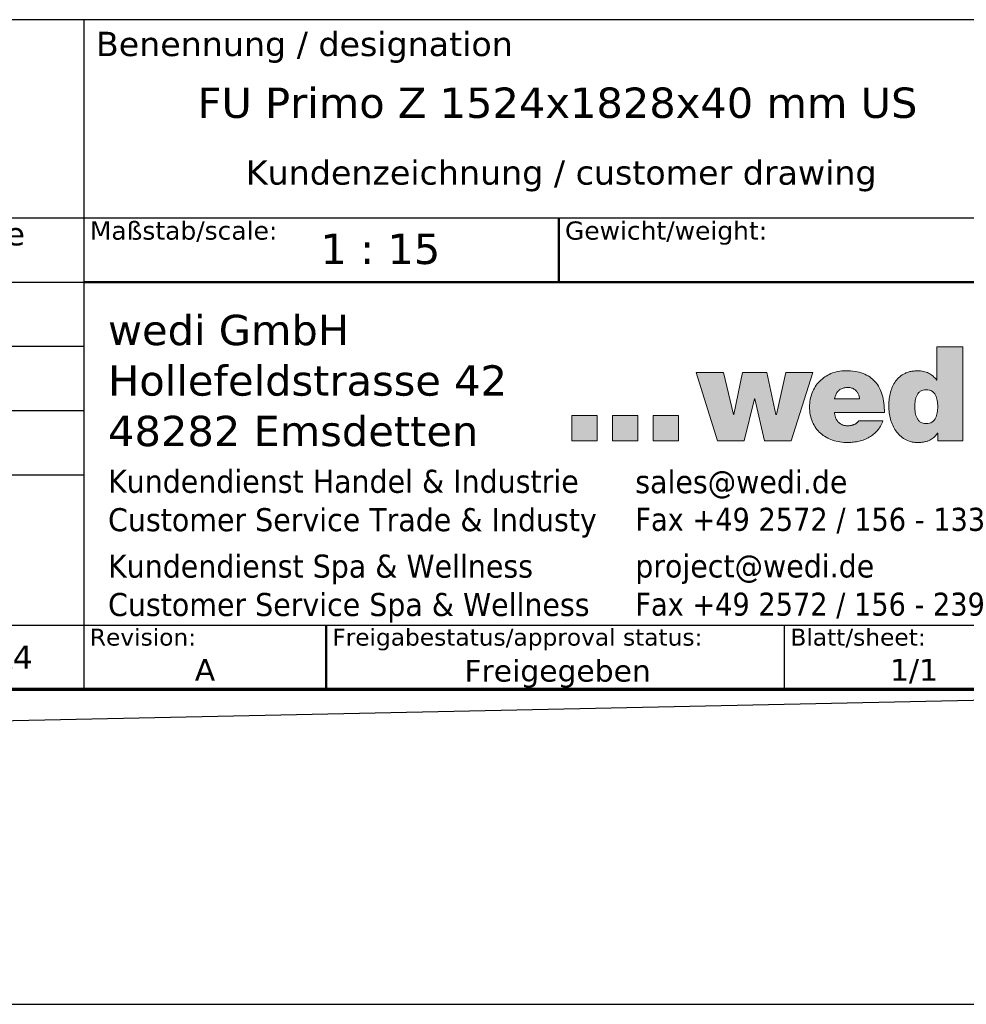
# Model space of a CAD drawing. Header units: millimetres. Extents: x -13710 to 13710, y -300 to 4365.
# Tile 3 of 16: x 1793 to 2964, y -300 to 919. Entities that reach past the tile are written whole.
import ezdxf
from ezdxf.enums import TextEntityAlignment as Align

# ---------------------------------------------------------------- set-up
doc = ezdxf.new("R2010")
doc.units = ezdxf.units.MM
doc.header["$LTSCALE"] = 15
doc.layers.get('0').update_dxf_attribs({"lineweight": 25})
for name, color, linetype, lineweight in [('AM_BOR', 7, 'Continuous', 25), ('Ebene 1', 7, 'Continuous', 25), ('Rahmen (ISO)', 7, 'Continuous', 70), ('Schraffur (ISO)', 7, 'Continuous', 18), ('Titel (ISO)', 7, 'Continuous', 50)]:
    doc.layers.add(name, color=color, linetype=linetype, lineweight=lineweight)
doc.styles.add('Notiztext 3.5', font='verdana.ttf')
doc.styles.add('Pfeiltext', font='verdana.ttf')
doc.styles.get("Standard").update_dxf_attribs({"font": 'verdana.ttf'})
doc.styles.add('Textstil26', font='verdana.ttf')
doc.styles.add('Textstil27', font='verdana.ttf')
doc.styles.add('Textstil29', font='verdana.ttf')
doc.styles.add('Textstil30', font='verdana.ttf')
doc.styles.add('Textstil32', font='verdana.ttf', dxfattribs={"width": 0.800000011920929})
doc.styles.add('Textstil69', font='verdana.ttf')
doc.styles.add('Textstil76', font='verdana.ttf')
doc.styles.add('Textstil77', font='verdana.ttf')

# ---------------------------------------------------------------- blocks, each defined once
blk = doc.blocks.new('Ränder wedi_Zeichnungsrahmen')
at = {"layer": 'Rahmen (ISO)'}
blk.add_line((20, 6.000000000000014), (204.0000000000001, 6.000000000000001), dxfattribs=at)
blk = doc.blocks.new('Schriftfelder wedi Standard - Inch_Zoll ohne Toleranz')
at = {"layer": 'Schraffur (ISO)'}
h = blk.add_hatch(color=256, dxfattribs=at)
edge = h.paths.add_edge_path(flags=0)
edge.add_spline(control_points=[(-14.52667125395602, 20.66840562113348), (-14.43853187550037, 20.66938654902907), (-14.27227690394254, 20.68576383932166), (-14.0504047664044, 20.78063660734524), (-13.87983190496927, 20.92884998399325), (-13.75575909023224, 21.11674646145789), (-13.66996082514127, 21.33305740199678), (-13.59673058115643, 21.65184943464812), (-13.57128099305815, 22.06815680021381), (-13.5968381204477, 22.48384239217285), (-13.67005038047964, 22.79948014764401), (-13.75586729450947, 23.01437309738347), (-13.87998048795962, 23.20126289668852), (-14.05047962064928, 23.34898454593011), (-14.27248856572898, 23.44308794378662), (-14.52655678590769, 23.47029644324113), (-14.78051758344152, 23.4431028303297), (-15.00217526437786, 23.34897697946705), (-15.17228165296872, 23.20122858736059), (-15.29599934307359, 23.01433122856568), (-15.38146609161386, 22.7994471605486), (-15.45430939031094, 22.48380037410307), (-15.47963015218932, 22.06815759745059), (-15.45441632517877, 21.65188870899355), (-15.38155514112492, 21.33309439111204), (-15.29610711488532, 21.11677442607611), (-15.17243001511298, 20.92893441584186), (-15.00225028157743, 20.78045669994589), (-14.78072906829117, 20.68654297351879), (-14.61469817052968, 20.66742594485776), (-14.52667125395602, 20.66840562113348)], knot_values=[0, 0, 0, 0, 0.0346990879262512, 0.06491375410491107, 0.0934503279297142, 0.1223786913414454, 0.1527168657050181, 0.1845959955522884, 0.2507762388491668, 0.3161622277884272, 0.3477906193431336, 0.3779607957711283, 0.4067911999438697, 0.4352832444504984, 0.4654853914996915, 0.5001835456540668, 0.5348374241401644, 0.564994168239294, 0.5934474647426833, 0.6222501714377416, 0.6524035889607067, 0.6840236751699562, 0.7494071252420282, 0.8155848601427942, 0.8474557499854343, 0.877777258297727, 0.9066780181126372, 0.935175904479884, 0.965345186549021, 1, 1, 1, 1], degree=3, periodic=0)
edge = h.paths.add_edge_path()
edge.add_line((-13.65632898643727, 26.99831171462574), (-13.65632898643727, 24.2617700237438))
edge.add_line((-13.65632898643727, 24.26177002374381), (-13.67936230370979, 24.26177002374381))
edge.add_spline(control_points=[(-13.67936230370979, 24.26177002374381), (-13.77009829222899, 24.37447881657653), (-13.9524733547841, 24.60101818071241), (-14.32946908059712, 24.83916499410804), (-14.75776874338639, 24.99128241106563), (-15.17835598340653, 25.03343257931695), (-15.55142300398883, 25.01199902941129), (-15.86132548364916, 24.95979536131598), (-16.14138031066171, 24.87410281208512), (-16.47002703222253, 24.72328041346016), (-16.8226567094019, 24.46384015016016), (-17.14492027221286, 24.06240012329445), (-17.37325773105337, 23.60366973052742), (-17.52198535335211, 23.10991670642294), (-17.60255212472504, 22.60178394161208), (-17.62968364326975, 22.08204305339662), (-17.59542235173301, 21.55477613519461), (-17.48693687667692, 21.02781905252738), (-17.30632701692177, 20.52436808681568), (-17.05094934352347, 20.06374517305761), (-16.71802033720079, 19.66581275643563), (-16.30375702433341, 19.352351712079), (-15.8955615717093, 19.18600351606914), (-15.53861113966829, 19.11703323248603), (-15.22903299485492, 19.10026254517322), (-14.90945249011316, 19.11602352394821), (-14.60285456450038, 19.16455785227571), (-14.34862435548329, 19.24219304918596), (-14.08280751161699, 19.36999560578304), (-13.82682896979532, 19.57642084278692), (-13.67542755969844, 19.77326028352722), (-13.60400329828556, 19.86612012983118)], knot_values=[0, 0, 0, 0, 0.04315465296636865, 0.08673881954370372, 0.1316451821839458, 0.178540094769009, 0.2124042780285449, 0.2435730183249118, 0.2725919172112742, 0.2999959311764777, 0.3517792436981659, 0.4022063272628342, 0.4530110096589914, 0.5045812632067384, 0.5563214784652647, 0.6070023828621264, 0.6604428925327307, 0.7143792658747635, 0.7678791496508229, 0.8203112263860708, 0.8715817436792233, 0.9224217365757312, 0.974633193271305, 1.002175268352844, 1.031199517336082, 1.067419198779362, 1.097992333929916, 1.124095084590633, 1.14686653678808, 1.186158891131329, 1.221249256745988, 1.221249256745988, 1.221249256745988, 1.221249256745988], degree=3, periodic=0)
edge.add_line((-13.60400329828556, 19.86612012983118), (-13.58155415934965, 19.86612012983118))
edge.add_line((-13.58155415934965, 19.86612012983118), (-13.58155415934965, 19.24739181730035))
edge.add_line((-13.58155415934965, 19.24739181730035), (-11.50872251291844, 19.24739181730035))
edge.add_line((-11.50872251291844, 19.24739181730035), (-11.50872251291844, 26.99831171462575))
edge.add_line((-11.50872251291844, 26.99831171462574), (-13.65632898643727, 26.99831171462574))
for points in [[(-33.50274479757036, 24.89226535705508), (-31.74361691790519, 19.25673867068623), (-29.5392199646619, 19.25673867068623), (-28.7035945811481, 22.72129175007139), (-28.68281452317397, 22.72129175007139), (-27.86738501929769, 19.25673867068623), (-25.66494923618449, 19.25673867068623), (-23.8721893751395, 24.89226535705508), (-26.10909168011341, 24.89226535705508), (-26.88984602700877, 21.40772503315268), (-26.93365940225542, 21.40772503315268), (-27.6831602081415, 24.89226535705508), (-29.69160705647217, 24.89226535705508), (-30.4069751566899, 21.40772503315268), (-30.42800557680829, 21.40772503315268), (-31.26396477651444, 24.89226535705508)], [(-41.67694362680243, 21.33945962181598), (-43.77810792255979, 21.33945962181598), (-43.77810792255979, 19.23771114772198), (-41.67694362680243, 19.23771114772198)], [(-38.31645774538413, 21.33945962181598), (-40.41762204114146, 21.33945962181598), (-40.41762204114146, 19.25673867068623), (-38.31645774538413, 19.25673867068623)], [(-34.95739058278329, 21.33945962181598), (-34.95739058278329, 19.25673867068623), (-37.05684407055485, 19.25673867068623), (-37.05684407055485, 21.33945962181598)]]:
    blk.add_hatch(color=256, dxfattribs=at).paths.add_polyline_path(points)
h = blk.add_hatch(color=256, dxfattribs=at)
edge = h.paths.add_edge_path(flags=0)
edge.add_spline(control_points=[(-20.98426204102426, 23.64450215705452), (-20.93361218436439, 23.64454974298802), (-20.83437356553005, 23.63754410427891), (-20.69147196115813, 23.60588274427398), (-20.55957938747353, 23.5548363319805), (-20.43987860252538, 23.48610563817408), (-20.33350778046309, 23.4013683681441), (-20.24149284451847, 23.30219102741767), (-20.16524251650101, 23.19053605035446), (-20.10469144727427, 23.06678253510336), (-20.06540926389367, 22.93726973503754), (-20.03723755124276, 22.81162278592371), (-20.04818145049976, 22.7487896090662), (-20.03186208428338, 22.69787830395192), (-20.05383970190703, 22.70000191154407), (-20.08154656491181, 22.69841984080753), (-20.13424444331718, 22.69940583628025), (-20.20583445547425, 22.69897524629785), (-20.33532407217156, 22.69918562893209), (-20.52850526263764, 22.69905292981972), (-20.78674112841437, 22.69910726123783), (-21.0652178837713, 22.69908162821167), (-21.34366291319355, 22.69912245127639), (-21.60198283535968, 22.6990007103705), (-21.79495383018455, 22.69930830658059), (-21.9247773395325, 22.69881928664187), (-21.99568389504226, 22.69982032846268), (-22.04994681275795, 22.69752804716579), (-22.07514250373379, 22.70120611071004), (-22.09317685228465, 22.69769359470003), (-22.08774736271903, 22.71288525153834), (-22.08593480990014, 22.74504617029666), (-22.06336486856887, 22.83756191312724), (-22.03018547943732, 22.96177174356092), (-21.97088271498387, 23.10334015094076), (-21.89801107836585, 23.22865513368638), (-21.81015043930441, 23.33869654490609), (-21.70763393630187, 23.43258354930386), (-21.59050083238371, 23.50991948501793), (-21.45897585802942, 23.57030233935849), (-21.31323256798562, 23.61347009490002), (-21.15340026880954, 23.6392758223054), (-21.04198039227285, 23.64444793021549), (-20.98426204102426, 23.64450215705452)], knot_values=[-1, -1, -1, -1, -0.9705218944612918, -0.9423438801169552, -0.915116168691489, -0.8885306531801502, -0.8623203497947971, -0.8362542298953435, -0.81012821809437, -0.7837536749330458, -0.7569448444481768, -0.7295066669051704, -0.7154766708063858, -0.7107476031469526, -0.7096778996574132, -0.703909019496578, -0.6937109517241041, -0.6795758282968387, -0.6619957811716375, -0.6184694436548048, -0.5670689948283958, -0.5117314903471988, -0.4563939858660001, -0.4049935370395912, -0.3614671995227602, -0.3438871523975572, -0.3297520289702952, -0.3195539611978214, -0.3137850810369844, -0.3127153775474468, -0.311324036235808, -0.3071444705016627, -0.2907787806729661, -0.2596290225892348, -0.2302953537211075, -0.2023696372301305, -0.1753595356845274, -0.1487009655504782, -0.1217865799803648, -0.09400495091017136, -0.06477885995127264, -0.03359195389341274, 0, 0, 0, 0], degree=3, periodic=0)
edge = h.paths.add_edge_path()
edge.add_line((-17.97782995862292, 21.58172672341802), (-22.100626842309, 21.58172672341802))
edge.add_spline(control_points=[(-22.10062684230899, 21.58172672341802), (-22.09664542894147, 21.54234334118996), (-22.088802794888, 21.46476549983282), (-22.06743743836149, 21.35143565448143), (-22.03917629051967, 21.24315814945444), (-22.00338687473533, 21.14037833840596), (-21.96024097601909, 21.04347960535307), (-21.909701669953, 20.95286696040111), (-21.85178543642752, 20.86894745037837), (-21.78649809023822, 20.79213631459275), (-21.71385568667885, 20.72285415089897), (-21.6338830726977, 20.66152563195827), (-21.54661618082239, 20.6085688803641), (-21.45210002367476, 20.56441208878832), (-21.35038417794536, 20.52940632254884), (-21.24151856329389, 20.50415375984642), (-21.12554475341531, 20.48820588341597), (-21.0457855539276, 20.48631767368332), (-21.0048751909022, 20.48534916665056)], knot_values=[0, 0, 0, 0, 0.01187078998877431, 0.02338321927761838, 0.03455617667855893, 0.04541550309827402, 0.05599510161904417, 0.06633797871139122, 0.07649707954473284, 0.08653574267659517, 0.09652758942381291, 0.1065557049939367, 0.1167110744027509, 0.1270903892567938, 0.1377934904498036, 0.148920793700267, 0.1605710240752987, 0.1728394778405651, 0.1728394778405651, 0.1728394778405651, 0.1728394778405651], degree=3, periodic=0)
edge.add_spline(control_points=[(-21.0048751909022, 20.48534916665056), (-20.98301148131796, 20.48564678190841), (-20.93911252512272, 20.48624434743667), (-20.87321772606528, 20.49103222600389), (-20.80729502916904, 20.4986756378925), (-20.7416885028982, 20.50947293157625), (-20.67674201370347, 20.52336066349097), (-20.61279936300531, 20.54037314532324), (-20.55020418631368, 20.56051897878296), (-20.48930006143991, 20.58381436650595), (-20.43043028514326, 20.61027429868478), (-20.37393915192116, 20.63991583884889), (-20.32016824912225, 20.672755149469), (-20.26947171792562, 20.70881729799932), (-20.22216294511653, 20.74810149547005), (-20.17871366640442, 20.79070807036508), (-20.13902540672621, 20.83636901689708), (-20.11643447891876, 20.86956554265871), (-20.10515709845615, 20.88613723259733)], knot_values=[0, 0, 0, 0, 0.006558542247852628, 0.01316854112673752, 0.01980974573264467, 0.026462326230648, 0.03310723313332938, 0.03972657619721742, 0.04630403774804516, 0.05282533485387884, 0.05927874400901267, 0.06565570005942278, 0.07195147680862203, 0.07816594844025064, 0.08430441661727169, 0.09037846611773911, 0.09640678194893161, 0.1024158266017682, 0.1024158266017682, 0.1024158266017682, 0.1024158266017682], degree=3, periodic=0)
edge.add_line((-20.10515709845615, 20.88613723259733), (-18.09666852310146, 20.88613723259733))
edge.add_spline(control_points=[(-18.09666852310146, 20.88613723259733), (-18.15657729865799, 20.74144782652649), (-18.27376587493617, 20.4584184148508), (-18.54048143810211, 20.08909333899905), (-18.85779971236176, 19.77903811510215), (-19.22363462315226, 19.52933145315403), (-19.62803331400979, 19.33775410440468), (-20.06365333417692, 19.20286633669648), (-20.52289057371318, 19.12303600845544), (-21.05493586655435, 19.09439596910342), (-21.63870943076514, 19.13647766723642), (-22.24542184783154, 19.28110726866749), (-22.79072239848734, 19.52169443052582), (-23.26320117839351, 19.85642300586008), (-23.65035965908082, 20.28322484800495), (-23.93944383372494, 20.79856111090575), (-24.11771022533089, 21.39756035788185), (-24.17350250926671, 22.0264958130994), (-24.11979115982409, 22.64393569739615), (-23.95865744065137, 23.20773782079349), (-23.69880157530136, 23.71870812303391), (-23.34656155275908, 24.16462550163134), (-22.90909115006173, 24.53309201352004), (-22.39354934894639, 24.81074187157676), (-21.80755023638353, 24.98684939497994), (-21.13089921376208, 25.04225984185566), (-20.42695935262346, 24.99075721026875), (-19.74705616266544, 24.82468954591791), (-19.17679961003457, 24.53937773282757), (-18.71862883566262, 24.13937963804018), (-18.37368699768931, 23.63253413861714), (-18.13866399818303, 23.02892947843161), (-17.99994632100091, 22.33443044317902), (-17.98546046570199, 21.84142182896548), (-17.97782995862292, 21.58172672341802)], knot_values=[0, 0, 0, 0, 0.04684472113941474, 0.09163375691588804, 0.1355175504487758, 0.1793897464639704, 0.2238614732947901, 0.2692816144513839, 0.3157834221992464, 0.3633384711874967, 0.4288298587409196, 0.4906578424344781, 0.5495484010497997, 0.606551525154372, 0.663101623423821, 0.7210033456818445, 0.7823195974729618, 0.8491983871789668, 0.909267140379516, 0.9672890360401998, 1.024005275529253, 1.080171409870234, 1.136633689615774, 1.194395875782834, 1.254659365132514, 1.318824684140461, 1.396986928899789, 1.4655512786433, 1.527499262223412, 1.586410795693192, 1.646021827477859, 1.709592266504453, 1.779522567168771, 1.85736013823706, 1.85736013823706, 1.85736013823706, 1.85736013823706], degree=3, periodic=0)
at = {"layer": 'AM_BOR', "color": 7}
for p, q in [((-4.835435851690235, 53.99550874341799), (-188.8354355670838, 53.99550874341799)), ((-84.03543585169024, 53.99550874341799), (-84.03543585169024, -1.254491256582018)), ((-188.8354355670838, 37.64550874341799), (-4.835435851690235, 37.64550874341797)), ((-130.1354355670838, 4.045508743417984), (-4.835435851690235, 4.045508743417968)), ((-26.23543585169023, 4.045508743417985), (-26.23543585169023, -1.254491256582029)), ((-188.8354355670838, -1.254491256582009), (-4.835435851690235, -1.254491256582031))]:
    blk.add_line(p, q, dxfattribs=at)
at = {"layer": 'AM_BOR'}
for p, q in [((-130.1354355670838, 32.34550874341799), (-84.03543585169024, 32.34550874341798)), ((-130.1354355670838, 27.04550874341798), (-84.03543585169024, 27.04550874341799)), ((-130.1354355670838, 21.74550874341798), (-84.03543585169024, 21.74550874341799)), ((-130.1354355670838, 16.44550874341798), (-84.03543585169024, 16.44550874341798))]:
    blk.add_line(p, q, dxfattribs=at)
at = {"layer": 'Ebene 1', "lineweight": 5}
for p, q in [((-31.74361691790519, 19.25673867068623), (-33.50274479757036, 24.89226535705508)), ((-33.50274479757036, 24.89226535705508), (-31.26396477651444, 24.89226535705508)), ((-31.26396477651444, 24.89226535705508), (-30.42800557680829, 21.40772503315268)), ((-30.4069751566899, 21.40772503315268), (-29.69160705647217, 24.89226535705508)), ((-29.69160705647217, 24.89226535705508), (-27.6831602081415, 24.89226535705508)), ((-27.6831602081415, 24.89226535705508), (-26.93365940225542, 21.40772503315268)), ((-26.88984602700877, 21.40772503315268), (-26.10909168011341, 24.89226535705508)), ((-26.10909168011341, 24.89226535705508), (-23.8721893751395, 24.89226535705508)), ((-23.8721893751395, 24.89226535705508), (-25.66494923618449, 19.25673867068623)), ((-28.7035945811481, 22.72129175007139), (-29.5392199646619, 19.25673867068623)), ((-28.68281452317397, 22.72129175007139), (-28.7035945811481, 22.72129175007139)), ((-27.86738501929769, 19.25673867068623), (-28.68281452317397, 22.72129175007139)), ((-41.67694362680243, 21.33945962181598), (-43.77810792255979, 21.33945962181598)), ((-43.77810792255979, 21.33945962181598), (-43.77810792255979, 19.23771114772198)), ((-41.67694362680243, 19.23771114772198), (-41.67694362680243, 21.33945962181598)), ((-38.31645774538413, 21.33945962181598), (-40.41762204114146, 21.33945962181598)), ((-40.41762204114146, 21.33945962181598), (-40.41762204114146, 19.25673867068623)), ((-38.31645774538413, 19.25673867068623), (-38.31645774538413, 21.33945962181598)), ((-37.05684407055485, 21.33945962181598), (-37.05684407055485, 19.25673867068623)), ((-34.95739058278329, 21.33945962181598), (-37.05684407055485, 21.33945962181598)), ((-34.95739058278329, 19.25673867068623), (-34.95739058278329, 21.33945962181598)), ((-30.42800557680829, 21.40772503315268), (-30.4069751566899, 21.40772503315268)), ((-26.93365940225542, 21.40772503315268), (-26.88984602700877, 21.40772503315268)), ((-43.77810792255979, 19.23771114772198), (-41.67694362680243, 19.23771114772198)), ((-40.41762204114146, 19.25673867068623), (-38.31645774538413, 19.25673867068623)), ((-37.05684407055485, 19.25673867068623), (-34.95739058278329, 19.25673867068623)), ((-29.5392199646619, 19.25673867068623), (-31.74361691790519, 19.25673867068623)), ((-25.66494923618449, 19.25673867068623), (-27.86738501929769, 19.25673867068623))]:
    blk.add_line(p, q, dxfattribs=at)
for points in [[(-13.65632898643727, 26.99831171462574), (-13.65632898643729, 26.99046152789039), (-13.65632898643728, 26.96757906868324), (-13.65632898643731, 26.93066648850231), (-13.65632898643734, 26.8807259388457), (-13.65632898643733, 26.81875957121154), (-13.65632898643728, 26.74576953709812), (-13.65632898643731, 26.6627579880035), (-13.65632898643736, 26.57072707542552), (-13.65632898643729, 26.36361576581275), (-13.65632898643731, 26.13245282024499), (-13.65632898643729, 25.63004086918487), (-13.65632898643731, 25.12762891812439), (-13.65632898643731, 24.8964659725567), (-13.65632898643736, 24.68935466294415), (-13.65632898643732, 24.59732375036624), (-13.65632898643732, 24.51431220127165), (-13.65632898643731, 24.44132216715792), (-13.65632898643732, 24.37935579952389), (-13.65632898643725, 24.32941524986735), (-13.65632898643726, 24.29250266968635), (-13.65632898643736, 24.26962021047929), (-13.65632898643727, 24.26177002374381)], [(-11.50872251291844, 26.99831171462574), (-11.51488324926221, 26.99831171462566), (-11.53284114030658, 26.99831171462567), (-11.56180970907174, 26.9983117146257), (-11.60100247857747, 26.99831171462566), (-11.64963297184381, 26.9983117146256), (-11.70691471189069, 26.99831171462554), (-11.77206122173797, 26.99831171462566), (-11.84428602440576, 26.99831171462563), (-12.00682460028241, 26.99831171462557), (-12.18823862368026, 26.99831171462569), (-12.58252574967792, 26.99831171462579), (-12.97681287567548, 26.99831171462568), (-13.15822689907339, 26.99831171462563), (-13.32076547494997, 26.99831171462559), (-13.39299027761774, 26.99831171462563), (-13.45813678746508, 26.99831171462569), (-13.51541852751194, 26.99831171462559), (-13.56404902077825, 26.99831171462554), (-13.60324179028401, 26.99831171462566), (-13.63221035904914, 26.99831171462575), (-13.65016825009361, 26.99831171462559), (-13.65632898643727, 26.99831171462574)], [(-11.50872251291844, 19.24739181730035), (-11.50872251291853, 19.26962651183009), (-11.5087225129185, 19.33443828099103), (-11.50872251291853, 19.43898865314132), (-11.50872251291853, 19.58043915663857), (-11.50872251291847, 19.75595131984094), (-11.50872251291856, 19.96268667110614), (-11.50872251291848, 20.19780673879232), (-11.50872251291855, 20.45847305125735), (-11.50872251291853, 21.04509052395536), (-11.50872251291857, 21.69983131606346), (-11.50872251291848, 23.1228517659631), (-11.50872251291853, 24.5458722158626), (-11.50872251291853, 25.20061300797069), (-11.50872251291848, 25.78723048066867), (-11.50872251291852, 26.04789679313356), (-11.50872251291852, 26.28301686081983), (-11.50872251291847, 26.48975221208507), (-11.50872251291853, 26.66526437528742), (-11.50872251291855, 26.80671487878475), (-11.50872251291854, 26.911265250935), (-11.50872251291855, 26.97607702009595), (-11.50872251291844, 26.99831171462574)], [(-17.97782995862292, 21.58172672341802), (-18.02361444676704, 22.35875473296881), (-18.16337569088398, 23.04394922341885), (-18.40072536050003, 23.63368238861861), (-18.73927512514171, 24.12432642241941), (-19.18263665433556, 24.51225351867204), (-19.73442161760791, 24.7938358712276), (-20.39824168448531, 24.96544567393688), (-21.17770852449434, 25.02345512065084), (-21.81649302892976, 24.9628484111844), (-22.39353881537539, 24.78910441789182), (-22.90162352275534, 24.5143373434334), (-23.33352478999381, 24.15066139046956), (-23.68202025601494, 23.71019076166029), (-23.93988755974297, 23.20503965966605), (-24.09990434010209, 22.64732228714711), (-24.15484823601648, 22.04915284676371), (-24.09297928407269, 21.38323281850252), (-23.91451492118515, 20.7966164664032), (-23.63016888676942, 20.29222745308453), (-23.25065492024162, 19.87298944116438), (-22.78668676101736, 19.54182609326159), (-22.24897814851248, 19.30166107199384), (-21.64824282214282, 19.15541803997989), (-20.995194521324, 19.10602065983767), (-20.52039135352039, 19.13267061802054), (-20.06241428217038, 19.21328584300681), (-19.62891989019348, 19.34886436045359), (-19.2275647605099, 19.54040419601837), (-18.86600547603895, 19.78890337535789), (-18.5518986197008, 20.09535992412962), (-18.29290077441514, 20.46077186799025), (-18.09666852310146, 20.88613723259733)], [(-13.67936230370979, 24.26177002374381), (-13.96791249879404, 24.58266127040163), (-14.33211900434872, 24.82205963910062), (-14.75550486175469, 24.97173447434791), (-15.22159311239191, 25.02345512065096), (-15.55973561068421, 25.0050719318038), (-15.86683161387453, 24.95177013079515), (-16.14415481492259, 24.86632136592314), (-16.3929789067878, 24.7514972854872), (-16.81022453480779, 24.4448097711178), (-17.12875804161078, 24.05388077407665), (-17.35876897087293, 23.60088348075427), (-17.51044686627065, 23.10799107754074), (-17.59398127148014, 22.59737675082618), (-17.61956173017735, 22.09121368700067), (-17.58335978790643, 21.55803620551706), (-17.47431126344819, 21.02981120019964), (-17.29175211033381, 20.52692362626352), (-17.03501828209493, 20.06975843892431), (-16.70344573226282, 19.67870059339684), (-16.2963704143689, 19.37413504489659), (-15.81312828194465, 19.17644674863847), (-15.54273714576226, 19.12405186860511), (-15.25305528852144, 19.10602065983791), (-14.89130415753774, 19.12398316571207), (-14.58975729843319, 19.17439299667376), (-14.34054395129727, 19.25203362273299), (-14.13579335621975, 19.35168851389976), (-13.82819738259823, 19.59617497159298), (-13.60400329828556, 19.86612012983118)], [(-13.65632898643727, 24.26177002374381), (-13.65639506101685, 24.26177002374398), (-13.65658766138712, 24.26177002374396), (-13.65689835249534, 24.261770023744), (-13.65731869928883, 24.26177002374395), (-13.65784026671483, 24.26177002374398), (-13.65845461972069, 24.26177002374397), (-13.65915332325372, 24.26177002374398), (-13.65992794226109, 24.26177002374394), (-13.66167118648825, 24.26177002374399), (-13.66361687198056, 24.26177002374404), (-13.66784564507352, 24.26177002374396), (-13.67207441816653, 24.26177002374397), (-13.6740201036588, 24.26177002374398), (-13.67576334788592, 24.26177002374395), (-13.67653796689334, 24.26177002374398), (-13.67723667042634, 24.26177002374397), (-13.67785102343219, 24.26177002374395), (-13.67837259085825, 24.26177002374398), (-13.67879293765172, 24.26177002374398), (-13.67910362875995, 24.26177002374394), (-13.67929622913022, 24.26177002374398), (-13.67936230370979, 24.26177002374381)], [(-21.0048751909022, 20.48534916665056), (-21.12744638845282, 20.49062148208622), (-21.24290585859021, 20.50617453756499), (-21.35123220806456, 20.53161249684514), (-21.45240404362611, 20.56653952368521), (-21.54639997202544, 20.61055978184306), (-21.63319860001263, 20.66327743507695), (-21.71277853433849, 20.72429664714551), (-21.78511838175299, 20.79322158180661), (-21.85019674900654, 20.86965640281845), (-21.90799224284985, 20.95320527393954), (-21.95848347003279, 21.04347235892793), (-22.00164903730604, 21.14006182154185), (-22.03746755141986, 21.24257782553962), (-22.06591761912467, 21.3506245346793), (-22.08697784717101, 21.46380611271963), (-22.10062684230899, 21.58172672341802)], [(-22.10062684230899, 21.58172672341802), (-22.08879997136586, 21.581726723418), (-22.05432590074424, 21.58172672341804), (-21.99871444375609, 21.58172672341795), (-21.9234754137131, 21.58172672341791), (-21.83011862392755, 21.58172672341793), (-21.72015388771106, 21.58172672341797), (-21.59509101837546, 21.58172672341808), (-21.45643982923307, 21.5817267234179), (-21.14441174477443, 21.58172672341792), (-20.7961481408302, 21.58172672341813), (-20.03922840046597, 21.58172672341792), (-19.28230866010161, 21.58172672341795), (-18.93404505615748, 21.58172672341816), (-18.62201697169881, 21.58172672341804), (-18.48336578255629, 21.58172672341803), (-18.35830291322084, 21.58172672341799), (-18.24833817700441, 21.58172672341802), (-18.15498138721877, 21.58172672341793), (-18.07974235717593, 21.58172672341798), (-18.02413090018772, 21.58172672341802), (-17.98965682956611, 21.58172672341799), (-17.97782995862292, 21.58172672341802)], [(-20.10515709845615, 20.88613723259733), (-20.13993296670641, 20.83713212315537), (-20.17918589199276, 20.79137988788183), (-20.22256954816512, 20.74886793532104), (-20.26973760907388, 20.70958367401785), (-20.32034374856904, 20.67351451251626), (-20.37404164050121, 20.64064785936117), (-20.43048495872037, 20.61097112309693), (-20.48932737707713, 20.58447171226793), (-20.55022256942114, 20.56113703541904), (-20.61282420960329, 20.54095450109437), (-20.67678597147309, 20.52391151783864), (-20.74176152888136, 20.5099954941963), (-20.80740455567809, 20.4991938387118), (-20.87336872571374, 20.49149395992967), (-20.93930771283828, 20.48688326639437), (-21.0048751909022, 20.48534916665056)], [(-18.09666852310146, 20.88613723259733), (-18.10243017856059, 20.88613723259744), (-18.11922479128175, 20.88613723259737), (-18.14631683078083, 20.88613723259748), (-18.18297076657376, 20.88613723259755), (-18.22845106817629, 20.88613723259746), (-18.2820222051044, 20.88613723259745), (-18.34294864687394, 20.88613723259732), (-18.41049486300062, 20.88613723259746), (-18.56250449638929, 20.88613723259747), (-18.73216686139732, 20.88613723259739), (-19.10091281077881, 20.88613723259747), (-19.46965876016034, 20.88613723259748), (-19.63932112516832, 20.88613723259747), (-19.79133075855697, 20.88613723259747), (-19.85887697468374, 20.88613723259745), (-19.91980341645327, 20.88613723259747), (-19.9733745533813, 20.88613723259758), (-20.01885485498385, 20.88613723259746), (-20.05550879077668, 20.88613723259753), (-20.08260083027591, 20.88613723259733), (-20.09939544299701, 20.88613723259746), (-20.10515709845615, 20.88613723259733)], [(-13.60400329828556, 19.86612012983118), (-13.60393889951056, 19.86612012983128), (-13.6037511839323, 19.86612012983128), (-13.60344837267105, 19.86612012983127), (-13.60303868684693, 19.86612012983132), (-13.60253034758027, 19.86612012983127), (-13.60193157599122, 19.86612012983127), (-13.6012505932, 19.86612012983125), (-13.60049562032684, 19.86612012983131), (-13.59879658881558, 19.86612012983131), (-13.59690025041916, 19.86612012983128), (-13.59277872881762, 19.86612012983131), (-13.5886572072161, 19.86612012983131), (-13.58676086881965, 19.86612012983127), (-13.58506183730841, 19.86612012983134), (-13.58430686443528, 19.86612012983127), (-13.58362588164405, 19.86612012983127), (-13.583027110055, 19.8661201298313), (-13.58251877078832, 19.86612012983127), (-13.58210908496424, 19.86612012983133), (-13.58180627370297, 19.86612012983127), (-13.58161855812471, 19.86612012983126), (-13.58155415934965, 19.86612012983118)], [(-13.58155415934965, 19.86612012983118), (-13.58155415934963, 19.86434521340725), (-13.58155415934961, 19.85917152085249), (-13.58155415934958, 19.85082563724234), (-13.58155415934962, 19.83953414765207), (-13.58155415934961, 19.82552363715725), (-13.58155415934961, 19.80902069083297), (-13.58155415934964, 19.79025189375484), (-13.58155415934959, 19.76944383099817), (-13.5815541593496, 19.722616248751), (-13.58155415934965, 19.67035062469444), (-13.58155415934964, 19.55675597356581), (-13.58155415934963, 19.4431613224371), (-13.58155415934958, 19.39089569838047), (-13.5815541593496, 19.34406811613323), (-13.58155415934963, 19.32326005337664), (-13.58155415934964, 19.30449125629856), (-13.58155415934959, 19.28798830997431), (-13.58155415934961, 19.27397779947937), (-13.58155415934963, 19.26268630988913), (-13.58155415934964, 19.25434042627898), (-13.58155415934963, 19.24916673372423), (-13.58155415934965, 19.24739181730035)], [(-13.58155415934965, 19.24739181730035), (-13.57560792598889, 19.24739181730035), (-13.55827528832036, 19.24739181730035), (-13.53031533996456, 19.24739181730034), (-13.49248717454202, 19.24739181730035), (-13.44554988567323, 19.24739181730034), (-13.39026256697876, 19.24739181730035), (-13.32738431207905, 19.24739181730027), (-13.25767421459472, 19.24739181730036), (-13.10079486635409, 19.24739181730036), (-12.92569727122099, 19.24739181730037), (-12.54513833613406, 19.24739181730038), (-12.16457940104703, 19.2473918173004), (-11.98948180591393, 19.24739181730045), (-11.83260245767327, 19.24739181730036), (-11.76289236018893, 19.24739181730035), (-11.70001410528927, 19.24739181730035), (-11.64472678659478, 19.24739181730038), (-11.59778949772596, 19.24739181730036), (-11.55996133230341, 19.24739181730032), (-11.53200138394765, 19.24739181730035), (-11.51466874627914, 19.24739181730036), (-11.50872251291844, 19.24739181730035)]]:
    blk.add_spline(points, degree=3, dxfattribs=at)
for points, knots in [([(-20.98426204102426, 23.64450215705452), (-20.93361218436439, 23.64454974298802), (-20.83437356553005, 23.63754410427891), (-20.69147196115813, 23.60588274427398), (-20.55957938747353, 23.5548363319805), (-20.43987860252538, 23.48610563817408), (-20.33350778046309, 23.4013683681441), (-20.24149284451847, 23.30219102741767), (-20.16524251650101, 23.19053605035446), (-20.10469144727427, 23.06678253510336), (-20.06540926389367, 22.93726973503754), (-20.03723755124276, 22.81162278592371), (-20.04818145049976, 22.7487896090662), (-20.03186208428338, 22.69787830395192), (-20.05383970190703, 22.70000191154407), (-20.08154656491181, 22.69841984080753), (-20.13424444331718, 22.69940583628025), (-20.20583445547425, 22.69897524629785), (-20.33532407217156, 22.69918562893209), (-20.52850526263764, 22.69905292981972), (-20.78674112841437, 22.69910726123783), (-21.0652178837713, 22.69908162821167), (-21.34366291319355, 22.69912245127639), (-21.60198283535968, 22.6990007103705), (-21.79495383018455, 22.69930830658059), (-21.9247773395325, 22.69881928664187), (-21.99568389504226, 22.69982032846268), (-22.04994681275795, 22.69752804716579), (-22.07514250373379, 22.70120611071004), (-22.09317685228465, 22.69769359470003), (-22.08774736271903, 22.71288525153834), (-22.08593480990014, 22.74504617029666), (-22.06336486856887, 22.83756191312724), (-22.03018547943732, 22.96177174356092), (-21.97088271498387, 23.10334015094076), (-21.89801107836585, 23.22865513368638), (-21.81015043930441, 23.33869654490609), (-21.70763393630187, 23.43258354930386), (-21.59050083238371, 23.50991948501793), (-21.45897585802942, 23.57030233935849), (-21.31323256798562, 23.61347009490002), (-21.15340026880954, 23.6392758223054), (-21.04198039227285, 23.64444793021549), (-20.98426204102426, 23.64450215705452)], [0, 0, 0, 0, 0.02947810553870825, 0.05765611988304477, 0.08488383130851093, 0.1114693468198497, 0.1376796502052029, 0.1637457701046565, 0.18987178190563, 0.2162463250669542, 0.2430551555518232, 0.2704933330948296, 0.2845233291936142, 0.2892523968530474, 0.2903221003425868, 0.296090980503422, 0.3062890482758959, 0.3204241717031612, 0.3380042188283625, 0.3815305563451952, 0.4329310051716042, 0.4882685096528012, 0.5436060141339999, 0.5950064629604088, 0.6385328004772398, 0.6561128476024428, 0.6702479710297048, 0.6804460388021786, 0.6862149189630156, 0.6872846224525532, 0.688675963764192, 0.6928555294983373, 0.7092212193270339, 0.7403709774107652, 0.7697046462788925, 0.7976303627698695, 0.8246404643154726, 0.8512990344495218, 0.8782134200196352, 0.9059950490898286, 0.9352211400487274, 0.9664080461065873, 1, 1, 1, 1]), ([(-14.52667125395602, 20.66840562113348), (-14.61469817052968, 20.66742594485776), (-14.78072906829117, 20.68654297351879), (-15.00225028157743, 20.78045669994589), (-15.17243001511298, 20.92893441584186), (-15.29610711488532, 21.11677442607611), (-15.38155514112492, 21.33309439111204), (-15.45441632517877, 21.65188870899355), (-15.47963015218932, 22.06815759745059), (-15.45430939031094, 22.48380037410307), (-15.38146609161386, 22.7994471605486), (-15.29599934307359, 23.01433122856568), (-15.17228165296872, 23.20122858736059), (-15.00217526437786, 23.34897697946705), (-14.78051758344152, 23.4431028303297), (-14.52655678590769, 23.47029644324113), (-14.27248856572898, 23.44308794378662), (-14.05047962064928, 23.34898454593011), (-13.87998048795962, 23.20126289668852), (-13.75586729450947, 23.01437309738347), (-13.67005038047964, 22.79948014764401), (-13.5968381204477, 22.48384239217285), (-13.57128099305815, 22.06815680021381), (-13.59673058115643, 21.65184943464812), (-13.66996082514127, 21.33305740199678), (-13.75575909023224, 21.11674646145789), (-13.87983190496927, 20.92884998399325), (-14.0504047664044, 20.78063660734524), (-14.27227690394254, 20.68576383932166), (-14.43853187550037, 20.66938654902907), (-14.52667125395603, 20.66840562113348)], [0, 0, 0, 0, 0.03465481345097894, 0.06482409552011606, 0.09332198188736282, 0.1222227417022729, 0.1525442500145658, 0.1844151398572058, 0.2505928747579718, 0.3159763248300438, 0.3475964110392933, 0.3777498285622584, 0.4065525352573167, 0.4350058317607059, 0.4651625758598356, 0.4998164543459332, 0.5345146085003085, 0.5647167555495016, 0.5932088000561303, 0.6220392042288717, 0.6522093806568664, 0.6838377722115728, 0.7492237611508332, 0.8154040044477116, 0.8472831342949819, 0.8776213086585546, 0.9065496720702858, 0.9350862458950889, 0.9653009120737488, 1, 1, 1, 1])]:
    blk.add_open_spline(points, degree=3, knots=knots, dxfattribs=at)
at = {"layer": 'Titel (ISO)'}
for p, q in [((-44.83543585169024, 37.64550874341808), (-44.83543585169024, 32.33684717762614)), ((-84.03543585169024, 32.34550874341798), (-4.835435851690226, 32.34550874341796)), ((-64.03543585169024, 4.045508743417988), (-64.03543585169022, -1.254491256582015))]:
    blk.add_line(p, q, dxfattribs=at)
at = {"layer": 'AM_BOR', "color": 7, "style": 'Textstil29'}
blk.add_text('Benennung / designation', height=2.000000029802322, dxfattribs=at).set_placement((-83.03543585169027, 50.99550874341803))
at = {"layer": 'AM_BOR', "color": 7, "style": 'Textstil27'}
for s, p in [('Name', (-92.73543585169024, 36.32050874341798)), ('DIN A4', (-92.73543585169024, 1.395508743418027))]:
    blk.add_text(s, height=1.899999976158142, dxfattribs=at).set_placement(p, align=Align.MIDDLE_CENTER)
at = {"layer": 'AM_BOR', "color": 7}
for tag, p, height, style in [('Zeichnungsnummer_001', (-173.2383905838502, 49.43305073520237), 3.00000011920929, 'Textstil30'), ('Artikelnummer_001', (-145.0642880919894, 44.44372461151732), 2.487309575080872, 'Textstil69')]:
    blk.add_attdef(tag, p, '', height=height, dxfattribs=dict(at, style=style))
blk.add_attdef('TITEL_001', (-74.65202397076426, 45.89550875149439), '', height=2.5, dxfattribs=at)
at = {"layer": 'AM_BOR', "color": 7, "style": 'Textstil69'}
blk.add_attdef('PROJEKT', text='', height=2.487309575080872, dxfattribs=at).set_placement((-144.8354355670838, 41.98281831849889), align=Align.TOP_LEFT)
at = {"layer": 'AM_BOR', "color": 7, "style": 'Textstil32', "width": 0.8}
for tag, p in [('ERSTELLUNGSDATUM_001', (-115.1472556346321, 28.69550873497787)), ('KONSTRUKTEUR_001', (-94.00716185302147, 28.67133143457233)), ('ERSTELLUNGSDATUM_001', (-115.3460467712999, 23.55467596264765)), ('KONSTRUKTEUR_001', (-94.00716185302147, 23.37133143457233))]:
    blk.add_attdef(tag, p, '', height=2.000000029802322, dxfattribs=at)
at = {"layer": 'AM_BOR', "color": 7, "style": 'Textstil32', "width": 0.7999999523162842}
for tag, p in [('KONTROLLDATUM', (-108.7354355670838, 19.09550874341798)), ('KONTROLLIERT_VON', (-92.73543585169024, 19.09550874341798))]:
    blk.add_attdef(tag, text='', height=2.000000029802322, dxfattribs=at).set_placement(p, align=Align.MIDDLE_CENTER)
at = {"layer": 'Titel (ISO)', "style": 'Notiztext 3.5'}
for s, insert, char_height, attachment_point in [('\\fVerdana|b0|i0;\\H1.5000;Maßstab/scale:', (-83.53543585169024, 37.34550874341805), 1.500000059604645, 1), ('\\fVerdana|b0|i0;\\H1.5000;Gewicht/weight:', (-44.33543585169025, 37.34550874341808), 1.500000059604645, 1), ('\\fVerdana|b0|i0;\\H1.4000;Revision:', (-83.53543585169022, 3.745508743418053), 1.400000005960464, 1), ('\\fVerdana|b0|i0;\\H1.4000;Freigabestatus/approval status:', (-63.53543585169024, 3.745508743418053), 1.400000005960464, 1), ('\\fVerdana|b0|i0;\\H1.4000;Blatt/sheet:', (-25.73543585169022, 3.745508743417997), 1.400000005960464, 1), ('\\fVerdana|b0|i0;\\H1.8000;1/1 ', (-15.53543585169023, 1.245508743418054), 1.800000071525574, 2)]:
    blk.add_mtext(s, dxfattribs=dict(at, insert=insert, char_height=char_height, attachment_point=attachment_point))
at = {"layer": 'Titel (ISO)', "color": 179, "true_color": 0x262659, "attachment_point": 4, "style": 'Pfeiltext'}
for s, insert, char_height, width, line_spacing_factor in [('\\fVerdana|b0|i0;\\H2.5000;wedi GmbH\\P\\fVerdana|b0|i0;\\H2.5000;Hollefeldstrasse 42\\P\\fVerdana|b0|i0;\\H2.5000;48282 Emsdetten', (-82.03543585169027, 24.20129111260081), 2.5, 33.30630943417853, 0.9995793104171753), ('\\fVerdana|b0|i0;\\W0.90;\\H1.9000;Kundendienst Handel & Industrie\\P\\fVerdana|b0|i0;\\W0.90;\\H1.9000;Customer Service Trade & Industy', (-82.03543585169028, 14.0490869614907), 1.899999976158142, 97.28764073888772, 0.9995792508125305), ('\\fVerdana|b0|i0;\\W0.90;\\H1.9000;Kundendienst Spa & Wellness\\P\\fVerdana|b0|i0;\\W0.90;\\H1.9000;Customer Service Spa & Wellness', (-82.03543585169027, 7.049086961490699), 1.899999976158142, 97.28764073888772, 0.9995792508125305)]:
    blk.add_mtext(s, dxfattribs=dict(at, insert=insert, char_height=char_height, width=width, line_spacing_factor=line_spacing_factor))
at = {"layer": 'Titel (ISO)', "color": 179, "true_color": 0x262659, "char_height": 1.899999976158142, "attachment_point": 4, "style": 'Pfeiltext'}
for s, insert, width in [('\\fVerdana|b0|i0;\\W0.90;\\H1.9000;sales@wedi.de', (-38.53543585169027, 15.64550874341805), 97.28764073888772), ('\\fVerdana|b0|i0;\\W0.90;\\H1.9000;Fax +49 2572 / 156 - 133', (-38.53543585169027, 12.64550874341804), 97.2876407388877), ('\\fVerdana|b0|i0;\\W0.90;\\H1.9000;project@wedi.de', (-38.53543585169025, 8.645508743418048), 97.28764073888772), ('\\fVerdana|b0|i0;\\W0.90;\\H1.9000;Fax +49 2572 / 156 - 239', (-38.53543585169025, 5.645508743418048), 97.28764073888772)]:
    blk.add_mtext(s, dxfattribs=dict(at, insert=insert, width=width))
at = {"layer": 'Titel (ISO)', "color": 7, "style": 'Pfeiltext'}
blk.add_attdef('BESCHREIBUNG_001', (-70.66377724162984, 40.38459537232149), '', height=2.000000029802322, dxfattribs=at)
at = {"layer": 'Titel (ISO)'}
for tag, p, height, style in [('Anfänglicher_Ansichtsmaßstab_001', (-64.5021920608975, 33.83711386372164), 2.5, 'Textstil26'), ('REVISIONSNUMMER_001', (-74.87694023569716, -0.5444913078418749), 1.790000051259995, 'Textstil77'), ('STATUS_001', (-52.63301829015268, -0.6250352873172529), 1.790000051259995, 'Textstil77')]:
    blk.add_attdef(tag, p, '', height=height, dxfattribs=dict(at, style=style))
at = {"layer": 'Titel (ISO)', "style": 'Textstil26'}
blk.add_attdef('<MASSE3;>', text='', height=2.5, dxfattribs=at).set_placement((-26.83543585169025, 36.34550874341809), align=Align.TOP_LEFT)
at = {"layer": 'Titel (ISO)', "style": 'Textstil76'}
for tag, p in [('MATERIAL', (-159.8354355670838, 35.345508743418)), ('FIRMA', (-159.8354355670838, 24.74550874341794)), ('Bauvorhaben', (-159.8354355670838, 19.44550874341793))]:
    blk.add_attdef(tag, text='', height=1.889999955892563, dxfattribs=at).set_placement(p, align=Align.TOP_CENTER)

msp = doc.modelspace()

# ---------------------------------------------------------------- linework, layer by layer
for p, q in [((13519.30111052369, 299.9999999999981), (1147.301110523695, 37.49999999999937)), ((915.0000000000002, -300.0000000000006), (13710, -300.000000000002))]:
    msp.add_line(p, q)

# ---------------------------------------------------------------- block references
at = {"xscale": 15, "yscale": 15, "zscale": 15}
msp.add_blockref('Ränder wedi_Zeichnungsrahmen', (0, 0), dxfattribs=at)
ref = msp.add_blockref('Schriftfelder wedi Standard - Inch_Zoll ohne Toleranz', (3132.531537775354, 108.8173688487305), dxfattribs=dict(xscale=15, yscale=15, zscale=15))
ref.add_attrib('Anfänglicher_Ansichtsmaßstab_001', '1 : 15', (2164.998656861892, 616.3740768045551), dxfattribs={"layer": 'Titel (ISO)', "height": 37.5, "style": 'Textstil26'})
ref.add_attrib('BESCHREIBUNG_001', 'Kundenzeichnung / customer drawing', (2072.574879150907, 714.5862994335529), dxfattribs={"layer": 'Titel (ISO)', "color": 7, "height": 30.00000044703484, "style": 'Pfeiltext'})
ref.add_attrib('TITEL_001', 'FU Primo Z 1524x1828x40 mm US', (2012.751178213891, 797.2500001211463), dxfattribs={"layer": 'AM_BOR', "color": 7, "height": 37.5})
ref.add_attrib('REVISIONSNUMMER_001', 'A', (2009.377434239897, 100.6499992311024), dxfattribs={"layer": 'Titel (ISO)', "height": 26.85000076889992, "style": 'Textstil77'})
ref.add_attrib('STATUS_001', 'Freigegeben', (2343.036263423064, 99.44183953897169), dxfattribs={"layer": 'Titel (ISO)', "height": 26.85000076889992, "style": 'Textstil77'})

doc.saveas('drawing.dxf')
